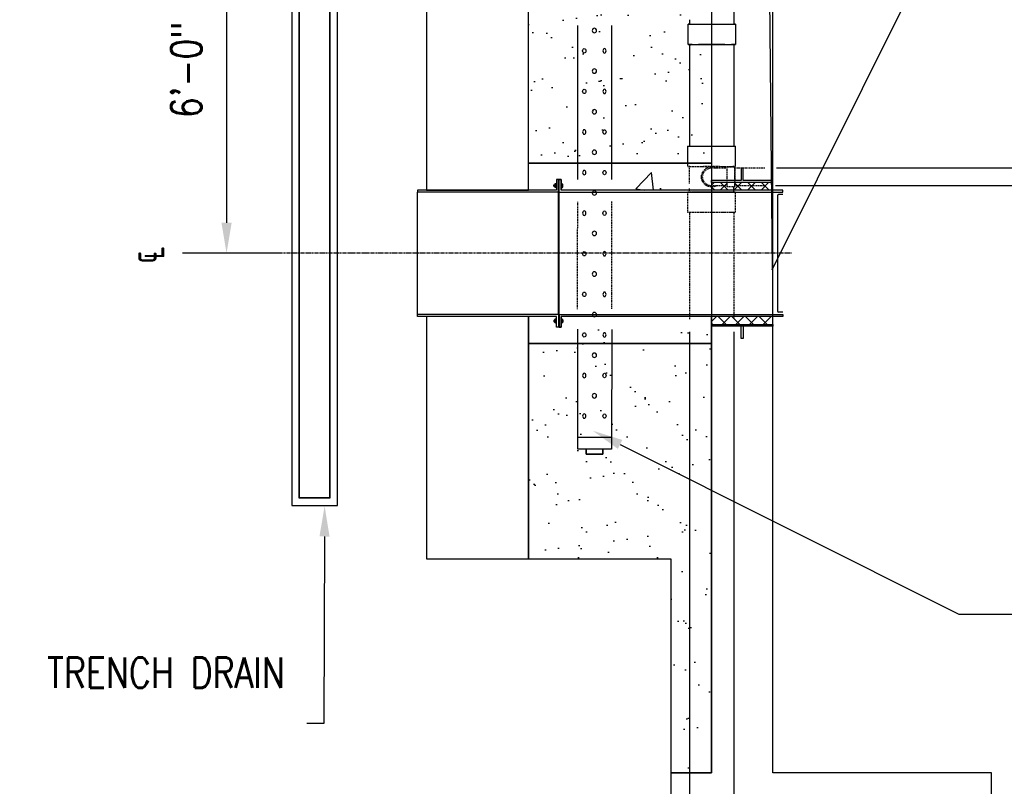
# Model space of a CAD drawing. Header units: inches. Extents: x -5890 to 5861, y -818 to 196.
# Tile 11 of 19: x 488 to 682, y -689 to -538. Entities that reach past the tile are written whole.
import ezdxf
from ezdxf import colors
from ezdxf.entities.mleader import LeaderData, LeaderLine
from ezdxf.math import Vec2, Vec3

# ---------------------------------------------------------------- set-up
doc = ezdxf.new("R2010")
doc.units = ezdxf.units.IN
doc.header["$MEASUREMENT"] = 0
doc.linetypes.add('Center 1_4_', pattern=[0.53125, 0.25, -0.09375, 0.09375, -0.09375])
doc.linetypes.add('Dash - 1_16_', pattern=[0.1875, 0.125, -0.0625])
for name, color, linetype in [('A-ANNO-DIMS', 1, 'Continuous'), ('A-DETL', 90, 'Continuous'), ('A-DETL-CNTR', 5, 'Center 1_4_'), ('A-DETL-THIN', 151, 'Continuous'), ('P-PIPE', 3, 'Continuous'), ('S-ANNO-NOTE', 2, 'Continuous'), ('S-ANNO-TEXT', 2, 'Continuous')]:
    doc.layers.add(name, color=color, linetype=linetype)
doc.layers.add('A-FLOR-PATT', color=9, linetype='Continuous', true_color=0x808080)
doc.layers.add('A-WALL-PATT', color=9, linetype='Continuous', true_color=0x808080)
doc.styles.add('Annotative', font='romans.shx', dxfattribs={"width": 0.8, "height": 0.125})
doc.dimstyles.new('Annotative', dxfattribs={"dimscale": 0, "dimtxt": 0.125, "dimasz": 0.125, "dimexe": 0.18, "dimexo": 0.0625, "dimgap": 0.09, "dimtad": 1, "dimdec": 3, "dimzin": 3, "dimdsep": 46, "dimlunit": 4, "dimtxsty": 'Annotative', "dimcen": 0.09, "dimclrt": 2, "dimazin": 2, "dimtfac": 1, "dimtdec": 3, "dimtmove": 0, "dimatfit": 0, "dimfxl": 1, "dimtfill": 1, "dimfrac": 2, "dimtolj": 1, "dimtzin": 0, "dimarcsym": 0})
pattern_1 = [(45, (-3128.2209, -927.473), (-1.3357247, 1.3357247), []), (135, (-3128.2209, -927.473), (-1.3357247, -1.3357247), [])]
pattern_2 = [(50, (-1585.062, -1537.206), (28.6904, -2.51009), [3, -33]), (355, (-1585.062, -1537.206), (-5.55005, 30.0877), [2.4, -26.4]), (100.4514, (-1582.67, -1537.415), (23.14035, 27.5776), [2.5496, -28.0457]), (46.1842, (-1585.06, -1529.206), (42.68965, -6.62077), [4.5, -49.5]), (96.6356, (-1581.504, -1529.758), (37.3865, 38.96474), [3.8244, -42.06855]), (351.1842, (-1585.06, -1529.206), (37.3865, 38.96474), [3.6, -39.6]), (21, (-1581.062, -1531.206), (23.87628, -16.10476), [3, -33]), (326, (-1581.062, -1531.206), (9.7326, 29.006), [2.4, -26.4]), (71.4514, (-1579.072, -1532.548), (33.6089, 12.90125), [2.5496, -28.0457]), (37.5, (-1585.062, -1537.206), (0.486394, 13.315754), [0, -26.08, 0, -26.8, 0, -26.5]), (7.5, (-1585.062, -1537.206), (10.52278, 15.77647), [0, -15.28, 0, -25.48, 0, -10.1]), (327.5, (-1593.982, -1537.206), (21.352897, -0.902195), [0, -10, 0, -31.2, 0, -41.4]), (317.5, (-1597.982, -1537.206), (23.32745, 4.0042), [0, -13, 0, -20.72, 0, -29.4])]
pattern_3 = [(37.5, (-1585.062, -1537.206), (-0.314967, 9.63412), [0, -7.6, 0, -8.5, 0, -8.125]), (7.5, (-1585.062, -1537.206), (8.848884, 14.11073), [0, -4.1, 0, -6.85, 0, -2.625]), (327.5, (-1591.212, -1537.206), (15.57071, 0.028295), [0, -2.5, 0, -9, 0, -11.75]), (317.5, (-1591.212, -1537.206), (15.03063, 4.38838), [0, -1.25, 0, -5.9, 0, -6.75])]

# ---------------------------------------------------------------- blocks, each defined once
blk = doc.blocks.new('Mechanical_Box_H_rvt-1-ENLARGED MECHANICAL ROOM DRAIN AND VENT PLAN 1')
at = {"layer": 'A-DETL-THIN', "lineweight": -3}
for p, q in [((274.58, 903.72), (274.58, 1243.31)), ((276.08, 905.22), (276.08, 1243.31)), ((282.08, 1242.95), (282.08, 905.22)), ((283.58, 1242.95), (283.58, 903.72)), ((276.08, 1152.32), (276.08, 905.16)), ((282.08, 905.16), (282.08, 1152.32)), ((283.58, 903.72), (274.58, 903.72)), ((276.08, 905.22), (282.08, 905.22)), ((282.08, 905.22), (276.08, 905.22))]:
    blk.add_line(p, q, dxfattribs=at)
at = {"layer": 'P-PIPE', "lineweight": -3}
for p, q in [((196.69, 1003.17), (196.69, 998.18)), ((205.37, 998.17), (205.37, 999.07)), ((196.39, 998.18), (196.39, 994.2)), ((205.66, 994.2), (205.66, 998.17)), ((220.76, 997.96), (220.76, 967.69)), ((227.39, 967.73), (227.39, 997.96)), ((196.72, 994.16), (196.72, 974.25)), ((205.34, 974.26), (205.34, 994.16)), ((196.46, 974.22), (196.46, 970.27)), ((205.73, 970.3), (205.73, 974.22)), ((188.34, 969.96), (114.64, 969.96)), ((114.64, 966.46), (188.49, 966.46)), ((196.76, 966.23), (196.76, 965.23)), ((220.7, 938.28), (220.76, 914.78)), ((227.39, 914.78), (227.39, 938.3)), ((196.72, 937.79), (196.72, 735.8)), ((205.34, 893.21), (205.34, 937.79)), ((220.76, 917.07), (227.39, 917.07)), ((222.42, 914.8), (222.42, 913.8)), ((222.42, 913.76), (222.42, 914.76)), ((222.42, 913.8), (225.73, 913.8)), ((222.42, 913.76), (222.42, 913.8)), ((225.73, 913.76), (222.42, 913.76)), ((225.73, 913.8), (225.73, 914.8)), ((225.73, 914.76), (225.73, 913.76)), ((225.73, 913.8), (225.73, 913.76)), ((205.34, 735.8), (205.34, 893.21))]:
    blk.add_line(p, q, dxfattribs=at)
at = {"layer": 'P-PIPE', "linetype": 'Dash - 1_16_', "lineweight": -3}
for p, q in [((196.53, 969.96), (190.61, 969.96)), ((196.53, 968.21), (196.53, 970.19)), ((198.03, 970.19), (196.53, 970.19)), ((196.53, 969.96), (196.53, 968.21)), ((196.76, 970.24), (196.76, 970.18)), ((198.03, 966.23), (198.03, 970.19)), ((201.09, 969.96), (198.03, 969.96)), ((201.09, 970.19), (201.09, 970.19)), ((201.09, 970.19), (201.09, 970.19)), ((201.09, 970.19), (201.09, 970.19)), ((205.44, 966.94), (205.44, 970.24)), ((196.53, 968.21), (196.53, 966.46)), ((196.53, 966.23), (196.53, 968.21)), ((196.53, 968.21), (196.53, 968.21)), ((196.53, 968.21), (196.53, 968.21)), ((198.03, 968.21), (198.03, 968.21)), ((198.03, 968.21), (198.03, 968.21)), ((198.03, 968.21), (198.03, 968.21)), ((198.03, 968.21), (198.03, 968.21)), ((190.75, 966.46), (196.53, 966.46)), ((196.53, 966.23), (198.03, 966.23)), ((198.03, 966.46), (201.09, 966.46)), ((201.09, 966.23), (201.09, 966.23)), ((205.44, 965.23), (205.44, 966.07)), ((196.46, 965.23), (196.46, 961.26)), ((205.73, 961.25), (205.73, 965.23)), ((220.76, 963.38), (220.76, 942.32)), ((227.4, 942.25), (227.39, 963.38)), ((196.72, 961.24), (196.72, 940.36)), ((205.34, 940.27), (205.34, 961.24))]:
    blk.add_line(p, q, dxfattribs=at)
at = {"layer": 'P-PIPE', "lineweight": -3}
for centre in [(224.11, 996.95), (224.11, 988.98), (224.11, 981.01), (224.11, 973.04), (224.11, 965.07), (224.11, 957.11), (224.11, 949.14), (224.11, 941.17), (224.11, 933.2), (224.11, 925.23)]:
    blk.add_circle(centre, 0.432, dxfattribs=at)
at = {"layer": 'P-PIPE', "linetype": 'Dash - 1_16_', "lineweight": -3}
for radius, start, end in [(1.98, 360, 117.8363), (1.75, 270.0529, 89.9922), (1.98, 242.1636, 360)]:
    blk.add_arc((201.09, 968.21), radius, start, end, dxfattribs=at)
at = {"layer": 'P-PIPE', "lineweight": -3}
for centre, major_axis, ratio, start_param, end_param in [((201.03, 998.18), (-4.63, 0), 0.010234, 5.497816, 6.283185), ((201.03, 998.18), (-4.63, 0), 0.010234, 0.000028, 1.581647), ((201.03, 998.18), (-4.34, 0), 0.010234, 5.497816, 6.283185), ((201.03, 998.18), (-4.34, 0), 0.010234, 0.000028, 1.582384), ((201.03, 998.18), (-4.63, 0), 0.010234, 4.701547, 5.497816), ((201.03, 998.18), (-4.34, 0), 0.010234, 4.70081, 5.497816), ((201.03, 998.18), (-4.34, 0), 0.010234, 3.141621, 4.70081), ((201.03, 998.18), (-4.63, 0), 0.010234, 3.141621, 4.701547), ((201.03, 998.18), (-4.34, 0), 0.010234, 1.582384, 2.356223), ((201.03, 998.18), (-4.63, 0), 0.010234, 1.581647, 2.356223), ((201.03, 998.18), (-4.34, 0), 0.010234, 2.356223, 3.141593), ((201.03, 998.18), (-4.63, 0), 0.010234, 2.356223, 3.141593), ((201.03, 994.2), (-4.63, 0), 0.010234, 5.497816, 6.283185), ((201.03, 994.2), (-4.63, 0), 0.010234, 0.000028, 1.58203), ((201.03, 994.16), (4.31, 0), 0.010416, 1.570796, 3.141593), ((201.03, 994.16), (4.31, 0), 0.010416, 3.141593, 4.712389), ((201.03, 994.2), (-4.63, 0), 0.010234, 4.701164, 5.497816), ((201.03, 994.16), (4.31, 0), 0.010416, 1.560063, 1.570796), ((201.03, 994.16), (4.31, 0), 0.010416, 4.712389, 4.723122), ((201.03, 994.2), (-4.63, 0), 0.010234, 3.141621, 4.701164), ((201.03, 994.16), (4.31, 0), 0.010416, 0, 1.560063), ((201.03, 994.16), (4.31, 0), 0.010416, 4.723122, 6.283185), ((201.03, 994.2), (-4.63, 0), 0.010234, 1.58203, 2.356223), ((201.03, 994.2), (-4.63, 0), 0.010234, 2.356223, 3.141593), ((201.1, 974.22), (-4.63, 0), 0.010372, 4.717068, 6.282416), ((201.1, 974.22), (-4.63, 0), 0.010372, 0, 1.566136), ((201.1, 974.22), (-4.63, 0), 0.010372, 4.71162, 4.717068), ((201.1, 974.22), (-4.63, 0), 0.010372, 3.141593, 4.71162), ((201.1, 974.22), (-4.63, 0), 0.010372, 1.570027, 3.140824), ((224.08, 914.78), (3.31, 0), 0.010416, 1.570796, 3.141593), ((224.08, 914.78), (3.31, 0), 0.010416, 1.570796, 3.141593), ((224.08, 914.78), (3.31, 0), 0.010416, 3.141593, 4.712389), ((224.08, 914.78), (3.31, 0), 0.010416, 3.141593, 4.712389), ((224.08, 914.78), (3.31, 0), 0.010416, 0, 1.570796), ((224.08, 914.78), (3.31, 0), 0.010416, 0, 1.570796), ((224.08, 914.78), (3.31, 0), 0.010416, 4.712389, 6.283185), ((224.08, 914.78), (3.31, 0), 0.010416, 4.712389, 6.283185)]:
    blk.add_ellipse(centre, major_axis=major_axis, ratio=ratio, start_param=start_param, end_param=end_param, dxfattribs=at)
for centre, major_axis in [((222.12, 992.96), (0, -0.432)), ((222.12, 985), (0, -0.432)), ((222.12, 985), (0, -0.432)), ((226.1, 977.03), (0, 0.432)), ((226.1, 969.06), (0, 0.432)), ((226.1, 961.09), (0, 0.432)), ((222.12, 953.12), (0, -0.432)), ((222.12, 953.12), (0, -0.432)), ((222.12, 945.15), (0, -0.432)), ((222.12, 937.18), (0, -0.432)), ((222.12, 937.18), (0, -0.432)), ((226.1, 929.21), (0, 0.432)), ((226.1, 921.25), (0, 0.432))]:
    blk.add_ellipse(centre, major_axis=major_axis, ratio=0.727074, dxfattribs=at)
at = {"layer": 'P-PIPE', "lineweight": -3, "extrusion": (0, 0, -1)}
for centre, major_axis in [((226.1, 992.96), (0, -0.432)), ((226.1, 985), (0, -0.432)), ((222.12, 977.03), (0, 0.432)), ((222.12, 977.03), (0, 0.432)), ((222.12, 969.06), (0, 0.432)), ((222.12, 961.09), (0, 0.432)), ((222.12, 961.09), (0, 0.432)), ((226.1, 953.12), (0, -0.432)), ((226.1, 945.15), (0, -0.432)), ((226.1, 937.18), (0, -0.432)), ((222.12, 929.21), (0, 0.432)), ((222.12, 929.21), (0, 0.432)), ((222.12, 921.25), (0, 0.432))]:
    blk.add_ellipse(centre, major_axis=major_axis, ratio=0.727074, dxfattribs=at)
at = {"layer": 'P-PIPE', "linetype": 'Dash - 1_16_', "lineweight": -3}
for centre, major_axis, start_param, end_param in [((201.1, 970.24), (-4.63, 0), 4.716976, 6.282416), ((201.1, 970.24), (-4.63, 0), 0, 1.566228), ((201.1, 970.24), (-4.63, 0), 4.71162, 4.716976), ((201.1, 970.24), (-4.34, 0), 4.71162, 4.717287), ((201.1, 970.24), (-4.63, 0), 1.570027, 3.140824), ((201.1, 970.24), (-4.63, 0), 3.141593, 4.71162), ((201.1, 965.23), (-4.63, 0), 4.716861, 6.282416), ((201.1, 965.23), (-4.63, 0), 0, 1.566344), ((201.1, 965.23), (-4.34, 0), 4.717164, 6.282416), ((201.1, 965.23), (-4.34, 0), 0, 1.566041), ((201.1, 965.23), (-4.34, 0), 4.71162, 4.717164), ((201.1, 965.23), (-4.63, 0), 4.71162, 4.716861), ((201.1, 965.23), (-4.34, 0), 1.570027, 3.140824), ((201.1, 965.23), (-4.63, 0), 1.570027, 3.140824), ((201.1, 965.23), (-4.34, 0), 3.141593, 4.71162), ((201.1, 965.23), (-4.63, 0), 3.141593, 4.71162), ((201.1, 961.26), (-4.63, 0), 4.716769, 6.282416), ((201.1, 961.26), (-4.63, 0), 0, 1.566436), ((201.1, 961.26), (-4.63, 0), 4.71162, 4.716769), ((201.1, 961.26), (-4.63, 0), 1.570027, 3.140824), ((201.1, 961.26), (-4.63, 0), 3.141593, 4.71162)]:
    blk.add_ellipse(centre, major_axis=major_axis, ratio=0.010372, start_param=start_param, end_param=end_param, dxfattribs=at)
blk = doc.blocks.new('*D12')
at = {"layer": 'A-ANNO-DIMS', "color": 0, "lineweight": -2, "transparency": 16777216}
for p, q in [((539.43, -512), (520.07, -512)), ((528.71, -518), (528.71, -578)), ((539.43, -584), (520.07, -584))]:
    blk.add_line(p, q, dxfattribs=at)
at = {"layer": 'A-ANNO-DIMS', "color": 0, "lineweight": -3, "transparency": 16777216}
for points in [[(527.71, -518), (529.71, -518), (528.71, -512)], [(527.71, -578), (529.71, -578), (528.71, -584)]]:
    blk.add_solid(points, dxfattribs=at)
at = {"layer": 'Defpoints', "color": 0, "lineweight": -3, "transparency": 16777216}
for p in [(542.43, -512), (528.71, -584), (542.43, -584)]:
    blk.add_point(p, dxfattribs=at)
at = {"layer": 'A-ANNO-DIMS', "color": 2, "lineweight": -3, "transparency": 16777216, "insert": (520.82, -548), "char_height": 6, "attachment_point": 5, "rotation": 90, "style": 'Annotative'}
blk.add_mtext('\\A1;6\'-0"', dxfattribs=at)

msp = doc.modelspace()

# ---------------------------------------------------------------- hatches: boundary and pattern name
at = {"layer": 'A-FLOR-PATT'}
h = msp.add_hatch(color=8, dxfattribs=at)
h.paths.add_polyline_path([(593.9075, -569.5285), (593.9075, -570.5615), (594.0658, -570.5615), (594.0658, -569.5285)])
h.paths.add_polyline_path([(594.0658, -570.8833), (593.9075, -570.8833), (593.9075, -572), (594.0658, -572), (594.0658, -571.6013)])
h = msp.add_hatch(dxfattribs=at)
h.set_pattern_fill('FP_3', color=8, style=0, pattern_type=2)
h.set_pattern_definition(pattern_1)
h.paths.add_polyline_path([(629.6809, -571.6242), (636.0156, -571.6242), (636.0156, -570.0565), (624.0156, -570.0565), (624.0156, -571.6242), (628.5499, -571.6242)])
h = msp.add_hatch(color=8, dxfattribs=at)
h.paths.add_polyline_path([(593.9075, -598.4715), (593.9075, -597.4385), (594.0658, -597.4385), (594.0658, -598.4715)])
h.paths.add_polyline_path([(594.0658, -597.1167), (593.9075, -597.1167), (593.9075, -596), (594.0658, -596), (594.0658, -596.3987)])
h = msp.add_hatch(dxfattribs=at)
h.set_pattern_fill('FP_3', color=8, style=0, pattern_type=2)
h.set_pattern_definition(pattern_1)
h.paths.add_polyline_path([(629.6809, -596.3758), (636.0156, -596.3758), (636.0156, -597.9435), (624.0156, -597.9435), (624.0156, -596.3758), (628.5499, -596.3758)])
at = {"layer": 'A-WALL-PATT'}
h = msp.add_hatch(dxfattribs=at)
h.set_pattern_fill('AR-SAND', color=8, scale=5, style=0)
h.set_pattern_definition(pattern_3)
h.paths.add_polyline_path([(588.0156, -566.325), (588.0156, -529.675), (624.0156, -529.675), (624.0156, -566.325)])
at = {"layer": 'A-WALL-PATT', "transparency": 33554559}
h = msp.add_hatch(dxfattribs=at)
h.set_pattern_fill('AR-CONC', color=8, scale=4, style=0)
h.set_pattern_definition(pattern_2)
h.paths.add_polyline_path([(624.0156, -566.325), (624.0156, -571.625), (594.4425, -571.625), (594.4425, -569.52), (593.5308, -569.52), (593.5308, -571.625), (588.0156, -571.625), (588.0156, -566.325)])
h = msp.add_hatch(dxfattribs=at)
h.set_pattern_fill('AR-CONC', color=8, scale=4, style=0)
h.set_pattern_definition(pattern_2)
h.paths.add_polyline_path([(624.0156, -601.675), (624.0156, -596.375), (594.4425, -596.375), (594.4425, -598.48), (593.5308, -598.48), (593.5308, -596.375), (588.0156, -596.375), (588.0156, -601.675)])
at = {"layer": 'A-WALL-PATT'}
h = msp.add_hatch(dxfattribs=at)
h.set_pattern_fill('AR-SAND', color=8, scale=5, style=0)
h.set_pattern_definition(pattern_3)
h.paths.add_polyline_path([(624.0156, -686), (624.0156, -601.675), (588.0156, -601.675), (588.0156, -644), (616.0156, -644), (616.0156, -686)])

# ---------------------------------------------------------------- linework, layer by layer
at = {"layer": 'A-DETL'}
for p, q in [((630.204, -567.3034), (629.8273, -567.3034)), ((629.8273, -567.3034), (629.8273, -569.7111)), ((630.204, -569.7111), (630.204, -567.3034)), ((593.0223, -570.5827), (593.0769, -570.5452)), ((593.0223, -570.8348), (593.0223, -570.5827)), ((593.0769, -570.5452), (593.0907, -570.5748)), ((593.0907, -570.5748), (593.1079, -570.5452)), ((593.1079, -570.5452), (593.1217, -570.5748)), ((593.1217, -570.5748), (593.1388, -570.5452)), ((593.1388, -570.5452), (593.1526, -570.5748)), ((593.1526, -570.5748), (593.1698, -570.5452)), ((593.1698, -570.5452), (593.1836, -570.5748)), ((593.1836, -570.5748), (593.2007, -570.5452)), ((593.2007, -570.459), (593.2007, -570.9585)), ((593.4668, -570.3726), (593.2349, -570.3726)), ((593.2349, -570.5453), (593.4668, -570.5453)), ((593.5308, -570.2137), (593.4668, -570.2137)), ((593.4668, -570.2137), (593.4668, -571.2175)), ((593.9075, -569.52), (593.5308, -569.52)), ((593.5308, -569.52), (593.5308, -571.625)), ((593.9075, -572), (593.9075, -569.52)), ((594.0658, -569.5285), (593.9075, -569.5285)), ((593.9075, -570.5615), (594.0658, -570.5615)), ((594.0658, -572), (594.0658, -569.52)), ((594.0658, -569.52), (594.4425, -569.52)), ((594.4425, -569.52), (594.4425, -571.625)), ((594.5065, -570.2137), (594.4425, -570.2137)), ((594.5065, -571.2175), (594.5065, -570.2137)), ((594.5065, -570.3863), (594.7349, -570.3863)), ((594.7349, -570.5589), (594.5065, -570.5589)), ((594.7691, -570.9722), (594.7691, -570.4726)), ((629.8273, -569.7111), (624.0156, -569.7111)), ((624.0156, -570.0565), (624.0156, -569.7111)), ((624.0156, -570.0565), (636.0156, -570.0565)), ((636.0156, -569.7111), (630.204, -569.7111)), ((636.0156, -570.0565), (636.0156, -569.7111)), ((566.222, -571.625), (566.2267, -572)), ((593.5308, -571.625), (566.222, -571.625)), ((593.9075, -572), (566.2267, -572)), ((566.2267, -596), (566.2267, -572)), ((593.0598, -570.8723), (593.0223, -570.8348)), ((593.0756, -570.8449), (593.0598, -570.8723)), ((593.0907, -570.8723), (593.0756, -570.8449)), ((593.1065, -570.8449), (593.0907, -570.8723)), ((593.1217, -570.8723), (593.1065, -570.8449)), ((593.1374, -570.8449), (593.1217, -570.8723)), ((593.1526, -570.8723), (593.1374, -570.8449)), ((593.1684, -570.8449), (593.1526, -570.8723)), ((593.1836, -570.8723), (593.1684, -570.8449)), ((593.2007, -570.8425), (593.1836, -570.8723)), ((593.2349, -570.8722), (593.4668, -570.8722)), ((593.4668, -571.0449), (593.2349, -571.0449)), ((593.4668, -571.2175), (593.5308, -571.2175)), ((594.0658, -570.8833), (593.9075, -570.8833)), ((593.9075, -596), (593.9075, -572)), ((594.0658, -572), (638.0156, -572)), ((594.0658, -596), (594.0658, -572)), ((594.4425, -571.2175), (594.5065, -571.2175)), ((638.0156, -571.625), (594.4425, -571.625)), ((594.7349, -570.8858), (594.5065, -570.8858)), ((594.5065, -571.0585), (594.7349, -571.0585)), ((636.0156, -596), (636.0156, -572)), ((638.0049, -572.4314), (637.1814, -572.4314)), ((638.0156, -572), (638.0156, -571.625)), ((636.9314, -572.6814), (636.9314, -595.3186)), ((638.0049, -595.5686), (637.1814, -595.5686)), ((566.222, -596.375), (566.2267, -596)), ((593.5308, -596.375), (566.222, -596.375)), ((593.9075, -596), (566.2267, -596)), ((593.0598, -597.1277), (593.0223, -597.1652)), ((593.0223, -597.1652), (593.0223, -597.4173)), ((593.0223, -597.4173), (593.0769, -597.4548)), ((593.0756, -597.1551), (593.0598, -597.1277)), ((593.0907, -597.1277), (593.0756, -597.1551)), ((593.0769, -597.4548), (593.0907, -597.4252)), ((593.1065, -597.1551), (593.0907, -597.1277)), ((593.0907, -597.4252), (593.1079, -597.4548)), ((593.1217, -597.1277), (593.1065, -597.1551)), ((593.1079, -597.4548), (593.1217, -597.4252)), ((593.1374, -597.1551), (593.1217, -597.1277)), ((593.1217, -597.4252), (593.1388, -597.4548)), ((593.1526, -597.1277), (593.1374, -597.1551)), ((593.1388, -597.4548), (593.1526, -597.4252)), ((593.1684, -597.1551), (593.1526, -597.1277)), ((593.1526, -597.4252), (593.1698, -597.4548)), ((593.1836, -597.1277), (593.1684, -597.1551)), ((593.1698, -597.4548), (593.1836, -597.4252)), ((593.2007, -597.1575), (593.1836, -597.1277)), ((593.1836, -597.4252), (593.2007, -597.4548)), ((593.2007, -597.541), (593.2007, -597.0415)), ((593.4668, -596.9551), (593.2349, -596.9551)), ((593.2349, -597.1278), (593.4668, -597.1278)), ((593.2349, -597.4547), (593.4668, -597.4547)), ((593.4668, -597.6274), (593.2349, -597.6274)), ((593.4668, -597.7863), (593.4668, -596.7825)), ((593.4668, -596.7825), (593.5308, -596.7825)), ((593.5308, -598.48), (593.5308, -596.375)), ((593.9075, -596), (593.9075, -598.48)), ((594.0658, -597.1167), (593.9075, -597.1167)), ((593.9075, -597.4385), (594.0658, -597.4385)), ((594.0658, -596), (638.0156, -596)), ((594.0658, -596), (594.0658, -598.48)), ((638.0156, -596.375), (594.4425, -596.375)), ((594.4425, -598.48), (594.4425, -596.375)), ((594.4425, -596.7825), (594.5065, -596.7825)), ((594.5065, -596.7825), (594.5065, -597.7863)), ((594.5065, -596.9415), (594.7349, -596.9415)), ((594.7349, -597.1142), (594.5065, -597.1142)), ((594.7349, -597.4411), (594.5065, -597.4411)), ((594.5065, -597.6137), (594.7349, -597.6137)), ((594.7691, -597.0278), (594.7691, -597.5274)), ((638.0156, -596), (638.0156, -596.375)), ((593.5308, -597.7863), (593.4668, -597.7863)), ((593.9075, -598.48), (593.5308, -598.48)), ((594.0658, -598.4715), (593.9075, -598.4715)), ((594.0658, -598.48), (594.4425, -598.48)), ((594.5065, -597.7863), (594.4425, -597.7863)), ((624.0156, -597.9435), (636.0156, -597.9435)), ((624.0156, -597.9435), (624.0156, -598.2889)), ((629.8273, -598.2889), (624.0156, -598.2889)), ((629.8273, -600.6966), (629.8273, -598.2889)), ((636.0156, -598.2889), (630.204, -598.2889)), ((630.204, -598.2889), (630.204, -600.6966)), ((636.0156, -597.9435), (636.0156, -598.2889)), ((630.204, -600.6966), (629.8273, -600.6966))]:
    msp.add_line(p, q, dxfattribs=at)
for centre, radius, start, end in [((593.3267, -570.459), 0.126, 136.750182, 223.249818), ((593.608, -570.7087), 0.4073, 156.34317, 203.65683), ((594.6431, -570.4726), 0.126, 316.750182, 43.249818), ((594.3618, -570.7224), 0.4073, 336.34317, 23.65683), ((593.3267, -570.9585), 0.126, 136.750182, 223.249818), ((594.6431, -570.9722), 0.126, 316.750182, 43.249818), ((637.1814, -572.6814), 0.25, 90, 180), ((637.1814, -595.3186), 0.25, 180, 270), ((593.3267, -597.0415), 0.126, 136.750182, 223.249818), ((593.608, -597.2913), 0.4073, 156.34317, 203.65683), ((593.3267, -597.541), 0.126, 136.750182, 223.249818), ((594.6431, -597.0278), 0.126, 316.750182, 43.249818), ((594.3618, -597.2776), 0.4073, 336.34317, 23.65683), ((594.6431, -597.5274), 0.126, 316.750182, 43.249818)]:
    msp.add_arc(centre, radius, start, end, dxfattribs=at)
at = {"layer": 'A-DETL-CNTR', "color": 2}
msp.add_line((639.7387, -584), (531.6732, -584), dxfattribs=at)
at = {"layer": 'A-DETL-THIN'}
for p, q in [((593.0598, -570.8723), (593.0769, -570.5452)), ((593.0907, -570.8723), (593.1079, -570.5452)), ((593.1217, -570.8723), (593.1388, -570.5452)), ((593.1526, -570.8723), (593.1698, -570.5452)), ((593.1836, -570.8723), (593.2007, -570.5452)), ((593.0598, -597.1277), (593.0769, -597.4548)), ((593.0907, -597.1277), (593.1079, -597.4548)), ((593.1217, -597.1277), (593.1388, -597.4548)), ((593.1526, -597.1277), (593.1698, -597.4548)), ((593.1836, -597.1277), (593.2007, -597.4548))]:
    msp.add_line(p, q, dxfattribs=at)
at = {"layer": 'A-WALL-PATT'}
for points in [[(806.0156, -686), (806.0156, -440), (624.0156, -440), (624.0156, -686), (616.0156, -686), (616.0156, -703.9932), (679.0156, -703.9932), (679.0156, -686), (636.0156, -686), (636.0156, -452), (794.0156, -452), (794.0156, -686)], [(588.0156, -571.625), (588.0156, -524), (568.0156, -524), (568.0156, -571.625)], [(588.0156, -566.325), (588.0156, -529.675), (624.0156, -529.675), (624.0156, -566.325)], [(624.0156, -566.325), (624.0156, -571.625), (594.4425, -571.625), (594.4425, -569.52), (593.5308, -569.52), (593.5308, -571.625), (588.0156, -571.625), (588.0156, -566.325)], [(588.0156, -644), (588.0156, -596.375), (568.0156, -596.375), (568.0156, -644)], [(624.0156, -601.675), (624.0156, -596.375), (594.4425, -596.375), (594.4425, -598.48), (593.5308, -598.48), (593.5308, -596.375), (588.0156, -596.375), (588.0156, -601.675)], [(624.0156, -686), (624.0156, -601.675), (588.0156, -601.675), (588.0156, -644), (616.0156, -644), (616.0156, -686)]]:
    msp.add_lwpolyline(points, close=True, dxfattribs=at)
msp.add_lwpolyline([(624.0156, -598.2889), (624.0156, -686), (616.0156, -686), (616.0156, -703.9932), (679.0156, -703.9932), (679.0156, -686), (636.0156, -686), (636.0156, -598.2889), (624.0156, -598.2889)], dxfattribs=at)

# ---------------------------------------------------------------- block references
at = {"layer": 'P-PIPE', "xscale": -1}
msp.add_blockref('Mechanical_Box_H_rvt-1-ENLARGED MECHANICAL ROOM DRAIN AND VENT PLAN 1', (825.093, -1537.2059), dxfattribs=at)

# ---------------------------------------------------------------- texts
at = {"layer": 'S-ANNO-TEXT', "lineweight": -3, "insert": (509.8985, -585.9935), "char_height": 6, "width": 131.457736, "attachment_point": 1, "rotation": 90, "style": 'Annotative'}
msp.add_mtext('℄', dxfattribs=at)

# ---------------------------------------------------------------- dimensions: what is measured, and where the dimension line sits
at = {"layer": 'A-ANNO-DIMS', "lineweight": -3}
dim = msp.add_linear_dim(base=(528.7138, -584), p1=(542.4264, -512), p2=(542.4264, -584), angle=270, dimstyle='Annotative', override={"dimpost": '\\X', "dimtfill": 0}, dxfattribs=at)
dim.commit()
dim.dimension.update_dxf_attribs({"geometry": '*D12', "text_midpoint": (528.7138, -548), "dimtype": 161})

# ---------------------------------------------------------------- leaders
at = {"layer": 'S-ANNO-NOTE'}
ml = msp.add_multileader_mtext('Standard', dxfattribs=at)
ml.set_content('REFER TO SHEET S-709\\PFOR VENT PIPE\\PDETAIL', color=256, style='Annotative')
ml.set_leader_properties(color=1, linetype='ByLayer', lineweight=-1)
ml.build(insert=Vec2(0, 0))
ml.multileader.update_dxf_attribs({"text_right_attachment_type": 3, "dogleg_length": 0.36, "arrow_head_size": 6, "scale": 48})
ctx = ml.context
ctx.base_point, ctx.scale, ctx.char_height, ctx.arrow_head_size, ctx.landing_gap_size, ctx.plane_origin = Vec3(690.2597, -499.922), 48, 6, 6, 4.32, Vec3(892.0368, -495.2538)
ctx.right_attachment = 3
notes = []
notes.append((ctx, [(0, (1, 1, 0), (679.3867, -499.922), (1, 0), 10.873, [(1, [(635.1583, -514.8027), (635.9435, -587.2576)], 0, [])])]))
ctx.mtext.insert, ctx.mtext.width, ctx.mtext.defined_height, ctx.mtext.flow_direction = Vec3(694.5797, -496.922), 56.103102, 16.0793, 5
ml = msp.add_multileader_mtext('Standard', dxfattribs=at)
ml.set_content('3"%%C FLOOR SINK', color=256, style='Annotative')
ml.set_leader_properties(color=1, linetype='ByLayer', lineweight=-1)
ml.build(insert=Vec2(0, 0))
ml.multileader.update_dxf_attribs({"text_right_attachment_type": 3, "dogleg_length": 0.36, "arrow_head_size": 6, "scale": 48})
ctx = ml.context
ctx.base_point, ctx.scale, ctx.char_height, ctx.arrow_head_size, ctx.landing_gap_size, ctx.plane_origin = Vec3(-938.3643, -566.6016), 48, 6, 6, 4.32, Vec3(-903.5361, -493.1133)
ctx.right_attachment = 3
notes.append((ctx, [(0, (1, 1, 0), (-863.7158, -567.7444), (-1, 0), 6.5799, [(0, [(-718.8868, -569.467)], 0, [])])]))
ctx.mtext.insert, ctx.mtext.width, ctx.mtext.defined_height, ctx.mtext.flow_direction = Vec3(-934.0443, -563.6016), 59.747904, 44.904, 5
ml = msp.add_multileader_mtext('Standard', dxfattribs=at)
ml.set_content('3"%%C DRAIN', color=256, style='Annotative')
ml.set_leader_properties(color=1, linetype='ByLayer', lineweight=-1)
ml.build(insert=Vec2(0, 0))
ml.multileader.update_dxf_attribs({"text_right_attachment_type": 3, "dogleg_length": 0.36, "arrow_head_size": 6, "scale": 48})
ctx = ml.context
ctx.base_point, ctx.scale, ctx.char_height, ctx.arrow_head_size, ctx.landing_gap_size, ctx.plane_origin = Vec3(-749.3358, -616.7823), 48, 6, 6, 4.32, Vec3(-659.7997, -581.8444)
ctx.right_attachment = 3
notes.append((ctx, [(0, (1, 1, 0), (-698.7512, -617.9252), (-1, 0), 6.0589, [(0, [(-684.9945, -571.7389)], 0, [])])]))
ctx.mtext.insert, ctx.mtext.width, ctx.mtext.defined_height, ctx.mtext.flow_direction = Vec3(-745.0158, -613.7823), 53.725811, 16.7617, 5
ml = msp.add_multileader_mtext('Standard', dxfattribs=at)
ml.set_content('6"%%C PERFORATED FOUNDATION DRAIN', color=256, style='Annotative')
ml.set_leader_properties(color=1, linetype='ByLayer', lineweight=-1)
ml.build(insert=Vec2(0, 0))
ml.multileader.update_dxf_attribs({"text_right_attachment_type": 3, "dogleg_length": 0.36, "arrow_head_size": 6, "scale": 48})
ctx = ml.context
ctx.base_point, ctx.scale, ctx.char_height, ctx.arrow_head_size, ctx.landing_gap_size, ctx.plane_origin = Vec3(690.9566, -654.8225), 48, 6, 6, 4.32, Vec3(648.3764, -628.7359)
ctx.right_attachment = 3
notes.append((ctx, [(0, (1, 1, 0), (672.5849, -654.8225), (1, 0), 18.3717, [(1, [(600.6847, -618.8408)], 0, [])])]))
ctx.mtext.insert, ctx.mtext.width, ctx.mtext.defined_height, ctx.mtext.flow_direction = Vec3(695.2766, -651.8225), 70.482326, 17.4827, 5
ml = msp.add_multileader_mtext('Standard', dxfattribs=at)
ml.set_content('TRENCH DRAIN', color=256, style='Annotative')
ml.set_leader_properties(color=1, linetype='ByLayer', lineweight=-1)
ml.build(insert=Vec2(0, 0))
ml.multileader.update_dxf_attribs({"text_right_attachment_type": 3, "dogleg_length": 0.36, "arrow_head_size": 6, "scale": 48})
ctx = ml.context
ctx.base_point, ctx.scale, ctx.char_height, ctx.arrow_head_size, ctx.landing_gap_size, ctx.plane_origin = Vec3(509.3357, -666.3265), 48, 6, 6, 4.32, Vec3(888.3262, -616.7275)
ctx.right_attachment, ctx.text_align_type = 3, 2
notes.append((ctx, [(1, (1, 1, 0), (547.8519, -676.3265), (-1, 0), 3.3619, [(0, [(547.9794, -633.6002)], 0, [])])]))
ctx.mtext.insert, ctx.mtext.width, ctx.mtext.defined_height, ctx.mtext.alignment, ctx.mtext.flow_direction = Vec3(540.17, -663.3265), 50.896123, 6.305, 3, 5
ml = msp.add_multileader_mtext('Standard', dxfattribs=at)
ml.set_content('TRENCH DRAIN', color=256, style='Annotative')
ml.set_leader_properties(color=1, linetype='ByLayer', lineweight=-1)
ml.build(insert=Vec2(0, 0))
ml.multileader.update_dxf_attribs({"text_right_attachment_type": 3, "dogleg_length": 0.36, "arrow_head_size": 6, "scale": 48})
ctx = ml.context
ctx.base_point, ctx.scale, ctx.char_height, ctx.arrow_head_size, ctx.landing_gap_size, ctx.plane_origin = Vec3(-544.5113, -674.5344), 48, 6, 6, 4.32, Vec3(-888.2953, -616.7277)
ctx.right_attachment = 3
notes.append((ctx, [(1, (1, 1, 0), (-549.5282, -674.5344), (1, 0), 5.0169, [(0, [(-548.7381, -633.3447)], 0, [])])]))
ctx.mtext.insert, ctx.mtext.width, ctx.mtext.defined_height, ctx.mtext.flow_direction = Vec3(-540.1913, -671.5344), 48.541301, 16.0793, 5
for ctx, leaders in notes:
    for number, flags, end, landing, length, lines in leaders:
        leader = LeaderData()
        leader.index, (leader.has_last_leader_line, leader.has_dogleg_vector, leader.attachment_direction) = number, flags
        leader.last_leader_point, leader.dogleg_vector, leader.dogleg_length = Vec3(end), Vec3(landing), length
        for number, points, colour, breaks in lines:
            line = LeaderLine()
            line.index, line.vertices, line.color, line.breaks = number, Vec3.list(points), colors.encode_raw_color(colour), breaks
            leader.lines.append(line)
        ctx.leaders.append(leader)

doc.saveas('drawing.dxf')
